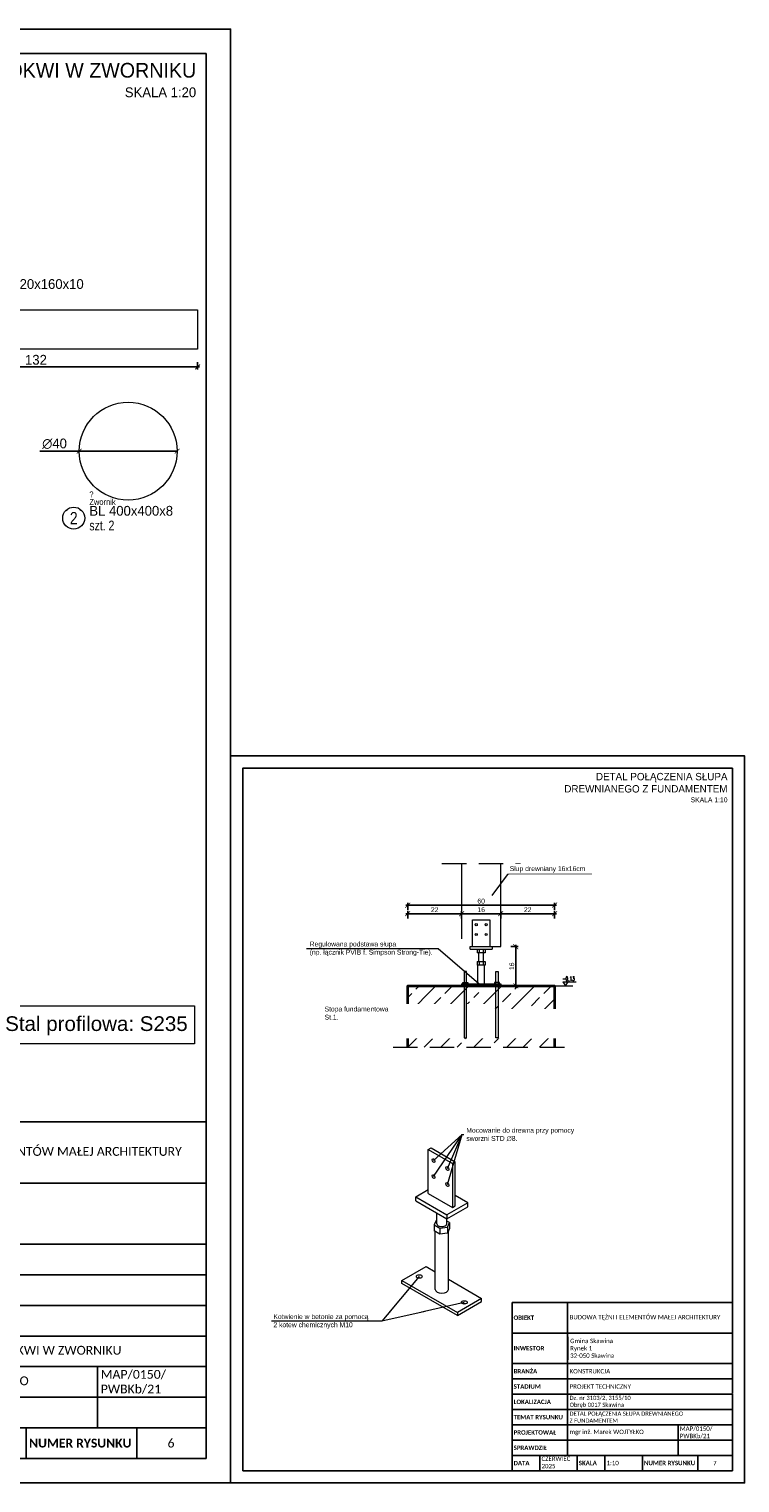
# Model space of a CAD drawing. Header units: millimetres. Extents: x 219841 to 236232, y -126388 to -112129.
# Tile 22 of 30: x 233000 to 233291, y -113614 to -113020. Entities that reach past the tile are written whole.
import ezdxf
from ezdxf.enums import TextEntityAlignment as Align
from ezdxf.lldxf.tags import DXFTag

# ---------------------------------------------------------------- set-up
doc = ezdxf.new("R2010")
doc.units = ezdxf.units.MM
doc.linetypes.add('DASHED2', pattern=[0.375, 0.25, -0.125])
for name, color, linetype, lineweight in [('A-COLS', 4, 'Continuous', 9), ('A-KOTE', 30, 'Continuous', 13), ('A-NAD', 21, 'DASHDOT', 15), ('A-WIDOKOWA', 7, 'Continuous', 25), ('K_HATCH', 8, 'Continuous', 9), ('K_WYMIARY', 8, 'Continuous', 5), ('Opis', 41, 'Continuous', 9), ('przekrojowa', 45, 'Continuous', 35), ('SP_OPIS', 2, 'Continuous', 18), ('tekst', 31, 'Continuous', 9), ('widokowa', 151, 'Continuous', 18), ('Wymiarowanie', 2, 'Continuous', 9), ('WYMIARY', 77, 'Continuous', 9)]:
    doc.layers.add(name, color=color, linetype=linetype, lineweight=lineweight)
doc.layers.add('SP_OPIS_POMOCNICZY', color=30, linetype='Continuous', plot=False)
doc.styles.add('ArialNarrow', font='ARIALN.TTF')
doc.styles.add('BA_OPISY_1-100', font='romans.shx', dxfattribs={"width": 0.6, "height": 25})
doc.styles.add('ROMANS', font='GOTHIC.TTF')
doc.styles.add('SIMPLEX', font='GOTHIC.TTF')
doc.styles.get("Standard").update_dxf_attribs({"font": 'GOTHIC.TTF'})
tags = doc.linetypes.add('DASHDOT', pattern=[25.4, 12.7, -6.35, 0, -6.35]).pattern_tags.tags
tags[10:11] = [DXFTag(74, 4), DXFTag(75, 0), DXFTag(340, '0'), DXFTag(46, 1.0), DXFTag(50, 0.0), DXFTag(44, 0.0), DXFTag(45, 0.0)]
tags[8:9] = [DXFTag(74, 4), DXFTag(75, 0), DXFTag(340, '0'), DXFTag(46, 1.0), DXFTag(50, 0.0), DXFTag(44, 0.0), DXFTag(45, 0.0)]
tags[6:7] = [DXFTag(74, 4), DXFTag(75, 0), DXFTag(340, '0'), DXFTag(46, 1.0), DXFTag(50, 0.0), DXFTag(44, 0.0), DXFTag(45, 0.0)]
tags[4:5] = [DXFTag(74, 4), DXFTag(75, 0), DXFTag(340, '0'), DXFTag(46, 1.0), DXFTag(50, 0.0), DXFTag(44, 0.0), DXFTag(45, 0.0)]
tags = doc.linetypes.add('HIDDEN2', pattern=[4.7625, 3.175, -1.5875]).pattern_tags.tags
tags[6:7] = [DXFTag(74, 4), DXFTag(75, 0), DXFTag(340, '0'), DXFTag(46, 1.0), DXFTag(50, 0.0), DXFTag(44, 0.0), DXFTag(45, 0.0)]
tags[4:5] = [DXFTag(74, 4), DXFTag(75, 0), DXFTag(340, '0'), DXFTag(46, 1.0), DXFTag(50, 0.0), DXFTag(44, 0.0), DXFTag(45, 0.0)]
doc.dimstyles.new('Radek 20 dokładny', dxfattribs={"dimscale": 0.2, "dimtxt": 15, "dimasz": 10, "dimexe": 5, "dimexo": 0, "dimgap": 3, "dimtad": 1, "dimdec": 1, "dimrnd": 0.5, "dimlunit": 6, "dimtxsty": 'ROMANS', "dimblk": 'ARCHTICK', "dimcen": 5, "dimdle": 4, "dimclrd": 256, "dimclre": 256, "dimclrt": 2, "dimadec": 0, "dimazin": 0, "dimtfac": 1, "dimtdec": 1, "dimtix": 1, "dimtmove": 1, "dimatfit": 3, "dimldrblk": 'DOTSMALL', "dimfxl": 10, "dimfxlon": 1, "dimarcsym": 0})

# ---------------------------------------------------------------- blocks, each defined once
blk = doc.blocks.new('FINISHING LEVEL 1')
at = {"color": 0, "linetype": 'Continuous'}
blk.add_line((-8, 12), (31.4, 12), dxfattribs=at)
blk.add_lwpolyline([(-8, 12), (0, 0), (8, 12)], dxfattribs=at)
at = {"color": 0, "style": 'BA_OPISY_1-100', "width": 0.6}
blk.add_attdef('FINISHING_LEVEL:', (-7.7, 15.3), '', height=12.5, dxfattribs=at)
blk = doc.blocks.new('_ArchTick')
at = {"layer": 'Wymiarowanie', "color": 0, "const_width": 0.15}
blk.add_lwpolyline([(-0.5, -0.5), (0.5, 0.5)], dxfattribs=at)
blk = doc.blocks.new('*D70')
at = {"layer": 'Defpoints', "color": 0}
for p in [(233176.86, -113381.03), (233176.86, -113394.5), (233154.86, -113410.5)]:
    blk.add_point(p, dxfattribs=at)
at = {"layer": 'K_WYMIARY', "lineweight": -2}
for p, q in [((233154.06, -113381.03), (233177.66, -113381.03)), ((233154.86, -113383.03), (233154.86, -113380.03)), ((233176.86, -113383.03), (233176.86, -113380.03))]:
    blk.add_line(p, q, dxfattribs=at)
at = {"layer": 'K_WYMIARY', "lineweight": -2, "xscale": 2, "yscale": 2, "zscale": 2, "rotation": 180}
blk.add_blockref('_ArchTick', (233154.86, -113381.03), dxfattribs=at)
at = {"layer": 'K_WYMIARY', "lineweight": -2, "xscale": 2, "yscale": 2, "zscale": 2}
blk.add_blockref('_ArchTick', (233176.86, -113381.03), dxfattribs=at)
at = {"layer": 'K_WYMIARY', "color": 2, "insert": (233165.86, -113379.4), "char_height": 2, "attachment_point": 5, "style": 'ROMANS'}
blk.add_mtext('22', dxfattribs=at)
blk = doc.blocks.new('_DotSmall')
at = {"color": 0, "linetype": 'ByBlock', "const_width": 12.7}
blk.add_lwpolyline([(-1.5875, 0, 1), (1.5875, 0, 1)], format="xyb", close=True, dxfattribs=at)
blk = doc.blocks.new('*D71')
at = {"layer": 'Defpoints', "color": 0}
for p in [(233192.86, -113381.03), (233176.86, -113394.5), (233192.86, -113394.5)]:
    blk.add_point(p, dxfattribs=at)
at = {"layer": 'K_WYMIARY', "lineweight": -2}
for p, q in [((233176.06, -113381.03), (233193.66, -113381.03)), ((233176.86, -113383.03), (233176.86, -113380.03)), ((233192.86, -113383.03), (233192.86, -113380.03))]:
    blk.add_line(p, q, dxfattribs=at)
at = {"layer": 'K_WYMIARY', "lineweight": -2, "xscale": 2, "yscale": 2, "zscale": 2, "rotation": 180}
blk.add_blockref('_ArchTick', (233176.86, -113381.03), dxfattribs=at)
at = {"layer": 'K_WYMIARY', "lineweight": -2, "xscale": 2, "yscale": 2, "zscale": 2}
blk.add_blockref('_ArchTick', (233192.86, -113381.03), dxfattribs=at)
at = {"layer": 'K_WYMIARY', "color": 2, "insert": (233184.86, -113379.38), "char_height": 2, "attachment_point": 5, "style": 'ROMANS'}
blk.add_mtext('16', dxfattribs=at)
blk = doc.blocks.new('*D72')
at = {"layer": 'Defpoints', "color": 0}
for p in [(233214.86, -113381.03), (233192.86, -113394.5), (233214.86, -113410.5)]:
    blk.add_point(p, dxfattribs=at)
at = {"layer": 'K_WYMIARY', "lineweight": -2}
for p, q in [((233192.06, -113381.03), (233215.66, -113381.03)), ((233192.86, -113383.03), (233192.86, -113380.03)), ((233214.86, -113383.03), (233214.86, -113380.03))]:
    blk.add_line(p, q, dxfattribs=at)
at = {"layer": 'K_WYMIARY', "lineweight": -2, "xscale": 2, "yscale": 2, "zscale": 2, "rotation": 180}
blk.add_blockref('_ArchTick', (233192.86, -113381.03), dxfattribs=at)
at = {"layer": 'K_WYMIARY', "lineweight": -2, "xscale": 2, "yscale": 2, "zscale": 2}
blk.add_blockref('_ArchTick', (233214.86, -113381.03), dxfattribs=at)
at = {"layer": 'K_WYMIARY', "color": 2, "insert": (233203.86, -113379.4), "char_height": 2, "attachment_point": 5, "style": 'ROMANS'}
blk.add_mtext('22', dxfattribs=at)
blk = doc.blocks.new('*D145')
at = {"layer": 'Defpoints', "color": 0}
for p in [(233020.67, -113192.06), (233060.67, -113192.05)]:
    blk.add_point(p, dxfattribs=at)
at = {"layer": 'K_WYMIARY', "lineweight": -2}
for p, q in [((233004.56, -113192.06), (233020.67, -113192.06)), ((233060.67, -113192.05), (233020.67, -113192.06)), ((233060.67, -113192.05), (233060.67, -113192.05))]:
    blk.add_line(p, q, dxfattribs=at)
at = {"layer": 'K_WYMIARY', "lineweight": -2, "xscale": 2, "yscale": 2, "zscale": 2}
for p, rotation in [((233020.67, -113192.06), 0.01053467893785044), ((233060.67, -113192.05), 180.0105346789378)]:
    blk.add_blockref('_ArchTick', p, dxfattribs=dict(at, rotation=rotation))
at = {"layer": 'K_WYMIARY', "color": 2, "insert": (233010.61, -113189.03), "char_height": 4, "attachment_point": 5, "rotation": 0.01053, "style": 'ROMANS'}
blk.add_mtext('∅40', dxfattribs=at)
blk = doc.blocks.new('*D147')
at = {"layer": 'Defpoints', "color": 0}
for p in [(232937.02, -113134.37), (233069.02, -113134.37), (233069.02, -113157.65)]:
    blk.add_point(p, dxfattribs=at)
at = {"layer": 'K_WYMIARY', "lineweight": -2}
for p, q in [((232937.02, -113155.65), (232937.02, -113158.65)), ((233069.02, -113155.65), (233069.02, -113158.65)), ((232936.22, -113157.65), (233069.82, -113157.65))]:
    blk.add_line(p, q, dxfattribs=at)
at = {"layer": 'K_WYMIARY', "lineweight": -2, "xscale": 2, "yscale": 2, "zscale": 2, "rotation": 180}
blk.add_blockref('_ArchTick', (232937.02, -113157.65), dxfattribs=at)
at = {"layer": 'K_WYMIARY', "lineweight": -2, "xscale": 2, "yscale": 2, "zscale": 2}
blk.add_blockref('_ArchTick', (233069.02, -113157.65), dxfattribs=at)
at = {"layer": 'K_WYMIARY', "color": 2, "insert": (233003.02, -113154.75), "char_height": 4, "attachment_point": 5, "style": 'ROMANS'}
blk.add_mtext('132', dxfattribs=at)
blk = doc.blocks.new('zw$61FA')
for points in [[(0, 562.5), (226.2, 562.5), (226.2, 437.5), (0, 437.5), (0, 562.5)], [(0, 437.5), (226.2, 437.5), (226.2, 375), (0, 375), (0, 437.5)], [(0, 375), (226.2, 375), (226.2, 312.5), (0, 312.5), (0, 375)], [(0, 312.5), (226.2, 312.5), (226.2, 250), (0, 250), (0, 312.5)], [(0, 250), (226.2, 250), (226.2, 187.5), (0, 187.5), (0, 250)], [(0, 187.5), (226.2, 187.5), (226.2, 125), (0, 125), (0, 187.5)], [(226.2, 187.5), (678.7, 187.5), (678.7, 125), (226.2, 125), (226.2, 187.5)], [(678.7, 187.5), (900, 187.5), (900, 125), (678.7, 125), (678.7, 187.5)], [(0, 125), (226.2, 125), (226.2, 62.5), (0, 62.5), (0, 125)], [(226.2, 125), (678.7, 125), (678.7, 62.5), (226.2, 62.5), (226.2, 125)], [(678.7, 125), (900, 125), (900, 62.5), (678.7, 62.5), (678.7, 125)]]:
    blk.add_lwpolyline(points)
for points in [[(226.2, 437.5), (900, 437.5), (900, 375), (226.2, 375)], [(226.2, 375), (900, 375), (900, 312.5), (226.2, 312.5)], [(226.2, 250), (900, 250), (900, 187.5), (226.2, 187.5)], [(0, 62.5), (113.1, 62.5), (113.1, 0), (0, 0)], [(113.1, 62.5), (266.2, 62.5), (266.2, 0), (113.1, 0)], [(266.2, 62.5), (379.3, 62.5), (379.3, 0), (266.2, 0)], [(379.3, 62.5), (532.4, 62.5), (532.4, 0), (379.3, 0)], [(532.4, 62.5), (758.7, 62.5), (758.7, 0), (532.4, 0)], [(758.7, 62.5), (900, 62.5), (900, 0), (758.7, 0)]]:
    blk.add_lwpolyline(points, close=True)
at = {"layer": 'tekst', "char_height": 18}
for s, insert, width, attachment_point in [('\\pxql;{\\fCalibri|b1|i0|c238|p34; OBIEKT}', (108.1, 625), 216.222, 5), ('\\pxql;{\\fCalibri|b1|i0|c238|p34; INWESTOR}', (108.1, 500), 216.222, 5), ('\\pxql;{\\fCalibri|b1|i0|c238|p34; BRANŻA}', (108.1, 406.2), 216.222, 5), ('{\\fCalibri|b0|i0|c238|p34;KONSTRUKCJA}', (235.1, 406.2), 462.4, 4), ('\\pxql;{\\fCalibri|b1|i0|c238|p34; STADIUM}', (108.1, 343.7), 216.222, 5), ('{\\fCalibri|b0|i0|c238|p34;PROJEKT TECHNICZNY}', (235.1, 343.7), 664.9, 4), ('\\pxql;{\\fCalibri|b1|i0|c238|p34; LOKALIZACJA}', (108.1, 281.2), 216.222, 5), ('\\pxql;{\\fCalibri|b1|i0|c238|p34; TEMAT RYSUNKU}', (108.1, 218.7), 216.222, 5), ('\\pxql;{\\fCalibri|b0|i0|c238|p34; MAP/0150/\\P PWBKb/21}', (786.8, 156.2), 216.222, 5), ('\\pxql;{\\fCalibri|b1|i0|c238|p34; PROJEKTOWAŁ}', (108.1, 156.2), 216.222, 5), ('\\pxql;{\\fCalibri|b0|i0|c238|p34;mgr inż. Marek WOJTYŁKO}', (456.9, 156.2), 443.567, 5), ('\\pxql;{\\fCalibri|b1|i0|c238|p34; SPRAWDZIŁ}', (108.1, 93.7), 216.222, 5), ('\\pxql;{\\fCalibri|b1|i0|c238|p34; DATA}', (56.6, 31.2), 113.111, 5), ('\\pxql;{\\fCalibri|b0|i0|c238|p34;CZERWIEC\\P2025}', (228.5, 33.6), 216.222, 5), ('\\pxql;{\\fCalibri|b1|i0|c238|p34; SKALA}', (322.8, 31.2), 113.111, 5)]:
    blk.add_mtext(s, dxfattribs=dict(at, insert=insert, width=width, attachment_point=attachment_point))
at = {"layer": 'tekst', "insert": (235.1, 625), "char_height": 18, "width": 664.9, "attachment_point": 4, "bg_fill": 2}
blk.add_mtext('\\A1;\\fCalibri|b0|i0|c238|p34;BUDOWA TĘŻNI I ELEMENTÓW MAŁEJ ARCHITEKTURY', dxfattribs=at)
blk.add_lwpolyline([(0, 687.5), (226.2, 687.5), (226.2, 562.5), (0, 562.5), (0, 687.5)])
at = {"layer": 'tekst', "insert": (235.1, 281.2), "char_height": 17, "width": 664.9, "attachment_point": 4, "bg_fill": 2}
blk.add_mtext('{\\fCalibri|b0|i0|c238|p34;Dz. nr 3103/2, 3155/10\\PObręb 0017 Skawina}', dxfattribs=at)
blk.add_lwpolyline([(226.2, 312.5), (900, 312.5), (900, 250), (226.2, 250)], close=True)
at = {"layer": 'tekst', "insert": (237.3, 500), "char_height": 18, "width": 664.9, "attachment_point": 4, "bg_fill": 2}
blk.add_mtext('{\\fCalibri|b0|i0|c238|p34;\\C256;Gmina Skawina\\PRynek 1\\P32-050 Skawina}', dxfattribs=at)
for points in [[(226.2, 687.5), (900, 687.5), (900, 562.5), (226.2, 562.5)], [(226.2, 562.5), (900, 562.5), (900, 437.5), (226.2, 437.5)]]:
    blk.add_lwpolyline(points, close=True)
blk = doc.blocks.new('MF_PROFIL_OPIS_PELNY')
at = {"color": 252, "lineweight": 13}
blk.add_circle((-2.25, 0), 2.25, dxfattribs=at)
at = {"color": 1, "style": 'ArialNarrow'}
blk.add_attdef('NUMER_ELEMENTU', text='', height=2.5, dxfattribs=at).set_placement((-2.25, 0), align=Align.MIDDLE_CENTER)
at = {"color": 0, "linetype": 'ByBlock', "lineweight": -2, "style": 'ROMANS', "width": 0.8}
for tag, p in [('PROFIL', (0.93, 2.5)), ('ILOSC', (0.93, -0.5))]:
    blk.add_attdef(tag, text='', height=2, dxfattribs=at).set_placement(p, align=Align.TOP_LEFT)
at = {"layer": 'SP_OPIS_POMOCNICZY', "style": 'ROMANS', "width": 0.8, "flags": 1}
blk.add_attdef('WYROB', text='', height=1.2, dxfattribs=at).set_placement((0.82, 6.92), align=Align.TOP_LEFT)
at = {"layer": 'SP_OPIS_POMOCNICZY', "style": 'ROMANS', "width": 0.8}
for tag, p in [('IDENTYFIKATOR', (0.93, 5.45)), ('POZYCJA', (0.93, 3.91))]:
    blk.add_attdef(tag, text='', height=1.2, dxfattribs=at).set_placement(p, align=Align.TOP_LEFT)
blk = doc.blocks.new('*D256')
at = {"layer": 'Defpoints', "color": 0}
for p in [(233214.86, -113377.55), (233154.86, -113408.02), (233214.86, -113408.02)]:
    blk.add_point(p, dxfattribs=at)
at = {"layer": 'K_WYMIARY', "lineweight": -2}
for p, q in [((233154.86, -113379.55), (233154.86, -113376.55)), ((233214.86, -113379.55), (233214.86, -113376.55)), ((233154.06, -113377.55), (233215.66, -113377.55))]:
    blk.add_line(p, q, dxfattribs=at)
at = {"layer": 'K_WYMIARY', "lineweight": -2, "xscale": 2, "yscale": 2, "zscale": 2, "rotation": 180}
blk.add_blockref('_ArchTick', (233154.86, -113377.55), dxfattribs=at)
at = {"layer": 'K_WYMIARY', "lineweight": -2, "xscale": 2, "yscale": 2, "zscale": 2}
blk.add_blockref('_ArchTick', (233214.86, -113377.55), dxfattribs=at)
at = {"layer": 'K_WYMIARY', "color": 2, "insert": (233184.86, -113375.9), "char_height": 2, "attachment_point": 5, "style": 'ROMANS'}
blk.add_mtext('60', dxfattribs=at)
blk = doc.blocks.new('*D257')
at = {"layer": 'Defpoints', "color": 0}
for p in [(233184.04, -113394.5), (233184.04, -113410.5), (233199, -113410.5)]:
    blk.add_point(p, dxfattribs=at)
at = {"layer": 'K_WYMIARY', "lineweight": -2}
for p, q in [((233197, -113394.5), (233200, -113394.5)), ((233199, -113393.7), (233199, -113411.3)), ((233197, -113410.5), (233200, -113410.5))]:
    blk.add_line(p, q, dxfattribs=at)
at = {"layer": 'K_WYMIARY', "lineweight": -2, "xscale": 2, "yscale": 2, "zscale": 2}
for p, rotation in [((233199, -113394.5), 90), ((233199, -113410.5), 270)]:
    blk.add_blockref('_ArchTick', p, dxfattribs=dict(at, rotation=rotation))
at = {"layer": 'K_WYMIARY', "color": 2, "insert": (233197.35, -113402.5), "char_height": 2, "attachment_point": 5, "rotation": 90, "style": 'ROMANS'}
blk.add_mtext('16', dxfattribs=at)
blk = doc.blocks.new('zw$C3F5')
at = {"layer": 'A-COLS', "linetype": 'HIDDEN2', "lineweight": 18}
for p, q in [((45, 232), (45, 342)), ((45, 342), (115, 342)), ((115, 342), (115, 232))]:
    blk.add_line(p, q, dxfattribs=at)
at = {"layer": 'A-COLS', "lineweight": 18}
for p, q in [((35, 232), (125, 232)), ((35, 222), (35, 232)), ((35, 222), (125, 222)), ((63.8, 222), (63.8, 207)), ((71.9, 207), (63.8, 207)), ((70, 172), (70, 207)), ((71.9, 222), (71.9, 207)), ((88.1, 207), (71.9, 207)), ((88.1, 222), (88.1, 207)), ((96.2, 207), (88.1, 207)), ((90, 172), (90, 207)), ((96.2, 222), (96.2, 207)), ((125, 232), (125, 222)), ((63.8, 172), (71.9, 172)), ((63.8, 172), (63.8, 157)), ((71.9, 157), (63.8, 157)), ((66.5, 80), (66.5, 157)), ((71.9, 172), (88.1, 172)), ((71.9, 172), (71.9, 157)), ((88.1, 157), (71.9, 157)), ((88.1, 172), (96.2, 172)), ((88.1, 172), (88.1, 157)), ((96.2, 157), (88.1, 157)), ((93.5, 80), (93.5, 157)), ((96.2, 172), (96.2, 157)), ((0, 80), (160, 80)), ((0, 80), (0, 72)), ((160, 72), (0, 72)), ((160, 80), (160, 72))]:
    blk.add_line(p, q, dxfattribs=at)
at = {"layer": 'A-COLS', "linetype": 'HIDDEN2', "lineweight": 18}
for centre in [(60, 322), (100, 322), (60, 282), (100, 282)]:
    blk.add_circle(centre, 4.25, dxfattribs=at)

msp = doc.modelspace()

# ---------------------------------------------------------------- hatches: boundary and pattern name
at = {"layer": 'K_HATCH'}
h = msp.add_hatch(dxfattribs=at)
h.set_pattern_fill('ANSI33', color=256, scale=1.5)
h.set_pattern_definition([(45, (233154.863, -113435.503), (-6.7352, 6.7352), []), (45, (233161.598, -113435.503), (-6.7352, 6.7352), [4.7625, -2.3813])])
h.paths.add_polyline_path([(233154.86, -113435.5), (233154.86, -113410.5), (233183.86, -113410.5), (233183.86, -113424.3), (233185.86, -113424.3), (233185.86, -113410.5), (233214.86, -113410.5), (233214.86, -113435.5)])

# ---------------------------------------------------------------- linework, layer by layer
for points in [[(232937.72, -113553.6), (233072.48, -113553.6), (233072.48, -113566.1), (232937.72, -113566.1)], [(233220.1, -113583.6), (233287.48, -113583.6), (233287.48, -113589.85), (233220.1, -113589.85)], [(232998.97, -113591.1), (233044.21, -113591.1), (233044.21, -113603.6), (232998.97, -113603.6)], [(233044.21, -113591.1), (233072.48, -113591.1), (233072.48, -113603.6), (233044.21, -113603.6)], [(233235.41, -113602.35), (233250.72, -113602.35), (233250.72, -113608.6), (233235.41, -113608.6)], [(233250.72, -113602.35), (233273.35, -113602.35), (233273.35, -113608.6), (233250.72, -113608.6)], [(233273.35, -113602.35), (233287.48, -113602.35), (233287.48, -113608.6), (233273.35, -113608.6)]]:
    msp.add_lwpolyline(points, close=True)
at = {"layer": 'A-COLS', "lineweight": 18}
for p, q in [((233163.26, -113477.41), (233164.39, -113476.76)), ((233163.26, -113495.4), (233163.26, -113477.41)), ((233163.26, -113477.41), (233173.16, -113483.11)), ((233164.39, -113476.76), (233174.29, -113482.46)), ((233174.29, -113482.46), (233173.16, -113483.11)), ((233173.16, -113483.11), (233173.16, -113501.1)), ((233174.29, -113500.45), (233174.29, -113482.46)), ((233158.17, -113496.7), (233163.26, -113493.77)), ((233163.26, -113495.4), (233173.16, -113501.1)), ((233158.17, -113496.7), (233170.89, -113504.03)), ((233158.17, -113498.34), (233158.17, -113496.7)), ((233158.17, -113498.34), (233170.89, -113505.67)), ((233179.38, -113499.14), (233170.89, -113504.03)), ((233170.89, -113505.67), (233179.38, -113500.78)), ((233173.16, -113501.1), (233174.29, -113500.45)), ((233179.38, -113499.14), (233174.29, -113496.21)), ((233179.38, -113500.78), (233179.38, -113499.14)), ((233166.49, -113506.42), (233165.65, -113508.22)), ((233166.77, -113506.37), (233166.49, -113506.42)), ((233166.77, -113507.73), (233166.77, -113503.29)), ((233170.77, -113507.73), (233170.77, -113505.6)), ((233171.9, -113507.25), (233170.77, -113506.6)), ((233170.89, -113504.03), (233170.89, -113505.67)), ((233171.06, -113509.05), (233171.9, -113507.25)), ((233171.9, -113507.25), (233171.9, -113509.7)), ((233165.65, -113508.22), (233167.94, -113509.53)), ((233165.65, -113508.22), (233165.65, -113510.67)), ((233167.94, -113511.98), (233165.65, -113510.67)), ((233166.07, -113534.55), (233166.07, -113510.91)), ((233167.94, -113509.53), (233171.06, -113509.05)), ((233167.94, -113509.53), (233167.94, -113511.98)), ((233171.06, -113511.5), (233167.94, -113511.98)), ((233171.06, -113509.05), (233171.06, -113511.5)), ((233171.9, -113509.7), (233171.06, -113511.5)), ((233171.47, -113534.55), (233171.47, -113510.61)), ((233152.51, -113530.88), (233162.41, -113525.18)), ((233162.41, -113525.18), (233166.07, -113527.29)), ((233152.51, -113530.88), (233175.14, -113543.91)), ((233152.51, -113532.19), (233152.51, -113530.88)), ((233171.47, -113530.4), (233185.04, -113538.21)), ((233175.14, -113545.22), (233152.51, -113532.19)), ((233185.04, -113538.21), (233175.14, -113543.91)), ((233175.14, -113545.22), (233185.04, -113539.52)), ((233185.04, -113539.52), (233185.04, -113538.21)), ((233175.14, -113543.91), (233175.14, -113545.22))]:
    msp.add_line(p, q, dxfattribs=at)
for points in [[(232937.02, -113134.37), (233069.02, -113134.37), (233069.02, -113150.37), (232937.02, -113150.37)], [(233177.36, -113409.1), (233179.36, -113409.1), (233179.36, -113409.7), (233177.36, -113409.7)], [(233192.36, -113409.1), (233190.36, -113409.1), (233190.36, -113409.7), (233192.36, -113409.7)]]:
    msp.add_lwpolyline(points, close=True, dxfattribs=at)
msp.add_lwpolyline([(233176.86, -113360.5), (233176.86, -113394.5), (233192.86, -113394.5), (233192.86, -113360.5)], dxfattribs=at)
for centre, major_axis, ratio in [((233165.38, -113481.9), (-0.424, 0.737), 0.578093), ((233165.38, -113488.44), (-0.424, 0.737), 0.578093), ((233171.04, -113485.16), (-0.424, 0.737), 0.578093), ((233171.04, -113491.7), (-0.424, 0.737), 0.578093), ((233159.58, -113529.26), (1.2, 0), 0.575862), ((233177.97, -113539.84), (1.2, 0), 0.575862)]:
    msp.add_ellipse(centre, major_axis=major_axis, ratio=ratio, dxfattribs=at)
for centre, major_axis, start_param, end_param in [((233168.77, -113507.73), (-2, 0), 0, 3.141593), ((233159.58, -113530.56), (-1.2, 0), 4.383688, 5.04109), ((233168.77, -113534.55), (2.7, 0), 3.141593, 6.283185), ((233177.97, -113541.15), (-1.2, 0), 4.383688, 5.04109)]:
    msp.add_ellipse(centre, major_axis=major_axis, ratio=0.575862, start_param=start_param, end_param=end_param, dxfattribs=at)
at = {"layer": 'A-NAD', "linetype": 'DASHED2', "ltscale": 40}
for points in [[(233168.86, -113360.5), (233200.86, -113360.5)], [(233148.86, -113435.5), (233220.86, -113435.5)]]:
    msp.add_lwpolyline(points, dxfattribs=at)
at = {"layer": 'Opis', "linetype": 'HIDDEN2', "ltscale": 2}
msp.add_line((233214.86, -113410.5), (233222.36, -113410.5), dxfattribs=at)
at = {"layer": 'Opis'}
for points in [[(233189.38, -113373.59), (233195.96, -113364.66), (233230.05, -113364.66)], [(233165.38, -113481.9), (233177.07, -113471.19), (233229.68, -113471.19)], [(233165.38, -113488.44), (233177.07, -113471.19)], [(233171.04, -113485.16), (233177.07, -113471.19)], [(233171.04, -113491.7), (233177.07, -113471.19)]]:
    msp.add_lwpolyline(points, dxfattribs=at)
at = {"layer": 'przekrojowa'}
msp.add_lwpolyline([(233154.86, -113435.5), (233154.86, -113410.5), (233214.86, -113410.5), (233214.86, -113435.5)], dxfattribs=at)

# ---------------------------------------------------------------- block references
at = {"layer": 'A-KOTE', "linetype": 'Continuous'}
ref = msp.add_blockref('FINISHING LEVEL 1', (233219.36, -113410.5), dxfattribs=dict(at, xscale=0.1349999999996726, yscale=0.1349999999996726, zscale=0.1349999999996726, rotation=360))
ref.add_attrib('FINISHING_LEVEL:', '-0,13', (233217.94, -113408.43, 0), dxfattribs={"layer": '0', "color": 0, "height": 1.687, "style": 'BA_OPISY_1-100', "width": 0.6})
at = {"layer": 'SP_OPIS'}
ref = msp.add_blockref('MF_PROFIL_OPIS_PELNY', (232980.51, -113126.77), dxfattribs=dict(at, xscale=2, yscale=2, zscale=2))
ref.add_attrib('POZYCJA', 'Zwornik', dxfattribs={"layer": 'SP_OPIS_POMOCNICZY', "height": 2.4, "style": 'ROMANS', "width": 0.8}).set_placement((232982.37, -113118.94), align=Align.TOP_LEFT)
ref.add_attrib('NUMER_ELEMENTU', '1', dxfattribs={"layer": '0', "color": 1, "height": 5, "style": 'ArialNarrow'}).set_placement((232976.01, -113126.77), align=Align.MIDDLE_CENTER)
ref.add_attrib('PROFIL', 'BL 1320x160x10', dxfattribs={"layer": '0', "color": 0, "linetype": 'ByBlock', "lineweight": -2, "height": 4}).set_placement((232982.37, -113121.77), align=Align.TOP_LEFT)
ref.add_attrib('ILOSC', 'szt. 1', dxfattribs={"layer": '0', "color": 0, "linetype": 'ByBlock', "lineweight": -2, "height": 4, "style": 'ROMANS', "width": 0.8}).set_placement((232982.37, -113127.77), align=Align.TOP_LEFT)
ref.add_attrib('IDENTYFIKATOR', '?', dxfattribs={"layer": 'SP_OPIS_POMOCNICZY', "height": 2.4, "style": 'ROMANS', "width": 0.8}).set_placement((232982.37, -113115.87), align=Align.TOP_LEFT)

# ---------------------------------------------------------------- texts
at = {"layer": 'Opis', "char_height": 4, "width": 130.1048, "attachment_point": 5, "bg_fill": 2}
for s, insert in [('\\pxb0.555556,ql,t0;2x otwór %%C18mm', (232969.57, -113172.92)), ('\\pxb0.694445,ql,t0;1', (232989.98, -113220.11))]:
    msp.add_mtext(s, dxfattribs=dict(at, insert=insert))
at = {"layer": 'tekst'}
for s, insert, char_height, width, attachment_point in [('{\\fCalibri|b0|i0|c238|p34;DETAL POŁĄCZENIA KROKWI W ZWORNIKU}', (232939.5, -113559.85), 3.6, 132.98, 4), ('{\\fCalibri|b0|i0|c238|p34;DETAL POŁĄCZENIA SŁUPA DREWNIANEGO\\PZ FUNDAMENTEM}', (233220.99, -113586.73), 1.7, 66.49, 4), ('\\pxql;{\\fCalibri|b1|i0|c238|p34; NUMER RYSUNKU}', (233020.59, -113597.35), 3.6, 43.2445, 5), ('\\pxql;{\\fCalibri|b0|i0|c238|p34; 1:10}', (233243.07, -113605.48), 1.8, 15.3111, 5), ('\\pxql;{\\fCalibri|b1|i0|c238|p34; NUMER RYSUNKU}', (233261.54, -113605.48), 1.8, 21.6222, 5)]:
    msp.add_mtext(s, dxfattribs=dict(at, insert=insert, char_height=char_height, width=width, attachment_point=attachment_point))
at = {"layer": 'WYMIARY', "attachment_point": 3}
for s, insert, char_height, width in [('{\\H0.75x;DETAL POŁĄCZENIA KROKWI W ZWORNIKU\\P\\H0.666667x;SKALA 1:20}', (233068.46, -113033.43), 8, 188.0363), ('{\\H0.75x;DETAL POŁĄCZENIA SŁUPA\\PDREWNIANEGO Z FUNDAMENTEM\\P\\H0.666667x;SKALA 1:10}', (233285.47, -113323.51), 4, 94.0181)]:
    msp.add_mtext(s, dxfattribs=dict(at, insert=insert, char_height=char_height, width=width))

# ---------------------------------------------------------------- dimensions: what is measured, and where the dimension line sits
at = {"layer": 'K_WYMIARY'}
for base, p1, p2, override, picture, middle in [((233069.02, -113157.65), (232937.02, -113134.37), (233069.02, -113134.37), {"dimtxt": 20, "dimgap": 4, "dimblk": 'ArchTick'}, '*D147', (233003.02, -113154.75)), ((233176.86, -113381.03), (233154.86, -113410.5), (233176.86, -113394.5), {"dimtxt": 10, "dimblk": 'ArchTick'}, '*D70', (233165.86, -113379.4)), ((233192.86, -113381.03), (233176.86, -113394.5), (233192.86, -113394.5), {"dimtxt": 10, "dimblk": 'ArchTick'}, '*D71', (233184.86, -113379.38)), ((233214.86, -113381.03), (233192.86, -113394.5), (233214.86, -113410.5), {"dimtxt": 10, "dimblk": 'ArchTick'}, '*D72', (233203.86, -113379.4))]:
    dim = msp.add_linear_dim(base=base, p1=p1, p2=p2, dimstyle='Radek 20 dokładny', override=override, dxfattribs=at)
    dim.commit()
    dim.dimension.update_dxf_attribs({"geometry": picture, "text_midpoint": middle})
dim = msp.add_diameter_dim_2p(p1=(233060.67, -113192.05), p2=(233020.67, -113192.06), dimstyle='Radek 20 dokładny', override={"dimtxt": 20, "dimgap": 4, "dimblk": 'ArchTick'}, dxfattribs=at)
dim.commit()
dim.dimension.update_dxf_attribs({"geometry": '*D145', "text_midpoint": (233010.62, -113192.06), "dimtype": 163})
dim = msp.add_linear_dim(base=(233199, -113410.5), p1=(233184.04, -113394.5), p2=(233184.04, -113410.5), angle=90, dimstyle='Radek 20 dokładny', override={"dimtxt": 10, "dimblk": 'ArchTick'}, dxfattribs=at)
dim.commit()
dim.dimension.update_dxf_attribs({"geometry": '*D257', "text_midpoint": (233197.35, -113402.5)})

# ---------------------------------------------------------------- next in the draw order: linework, layer by layer
at = {"layer": 'A-COLS', "lineweight": 18}
msp.add_circle((233040.67, -113192.05), 20, dxfattribs=at)

# ---------------------------------------------------------------- next in the draw order: block references
at = {"xscale": 0.2, "yscale": 0.2, "zscale": 0.2}
msp.add_blockref('zw$61FA', (232892.48, -113603.6), dxfattribs=at)
at = {"layer": 'SP_OPIS'}
ref = msp.add_blockref('MF_PROFIL_OPIS_PELNY', (233022.96, -113219.42), dxfattribs=dict(at, xscale=2, yscale=2, zscale=2))
ref.add_attrib('POZYCJA', 'Zwornik', dxfattribs={"layer": 'SP_OPIS_POMOCNICZY', "height": 2.4, "style": 'ROMANS', "width": 0.8}).set_placement((233024.82, -113211.6), align=Align.TOP_LEFT)
ref.add_attrib('NUMER_ELEMENTU', '2', dxfattribs={"layer": '0', "color": 1, "height": 5, "style": 'ArialNarrow'}).set_placement((233018.46, -113219.42), align=Align.MIDDLE_CENTER)
ref.add_attrib('PROFIL', 'BL 400x400x8', dxfattribs={"layer": '0', "color": 0, "linetype": 'ByBlock', "lineweight": -2, "height": 4}).set_placement((233024.82, -113214.42), align=Align.TOP_LEFT)
ref.add_attrib('ILOSC', 'szt. 2', dxfattribs={"layer": '0', "color": 0, "linetype": 'ByBlock', "lineweight": -2, "height": 4, "style": 'ROMANS', "width": 0.8}).set_placement((233024.82, -113220.42), align=Align.TOP_LEFT)
ref.add_attrib('IDENTYFIKATOR', '?', dxfattribs={"layer": 'SP_OPIS_POMOCNICZY', "height": 2.4, "style": 'ROMANS', "width": 0.8}).set_placement((233024.82, -113208.52), align=Align.TOP_LEFT)

# ---------------------------------------------------------------- next in the draw order: texts
at = {"layer": 'Opis', "char_height": 2, "width": 65.0524, "attachment_point": 5, "bg_fill": 2}
for s, insert in [('\\pxql;Regulowana podstawa słupa\\P(np. łącznik PVIB f. Simpson Strong-Tie).', (233147.36, -113395.39)), ('\\pxb0.555556,ql,t0;Stopa fundamentowa\\PSt.1.', (233153.43, -113421.66))]:
    msp.add_mtext(s, dxfattribs=dict(at, insert=insert))

# ---------------------------------------------------------------- next in the draw order: linework, layer by layer
at = {"layer": 'Opis'}
for points in [[(233184.86, -113410.5), (233167.34, -113395.33), (233113.58, -113395.33)], [(233158.63, -113426.25), (233151.89, -113422.01), (233119, -113422.01)]]:
    msp.add_lwpolyline(points, dxfattribs=at)

# ---------------------------------------------------------------- next in the draw order: block references
at = {"layer": 'przekrojowa', "xscale": 0.1, "yscale": 0.1, "zscale": 0.1}
msp.add_blockref('zw$C3F5', (233176.86, -113417.7), dxfattribs=at)

# ---------------------------------------------------------------- next in the draw order: texts
at = {"layer": 'tekst', "insert": (233072.07, -113597.35), "char_height": 3.6, "width": 30.6222, "attachment_point": 5}
msp.add_mtext('\\pxql;{\\fCalibri|b0|i0|c238|p34;6}', dxfattribs=at)

# ---------------------------------------------------------------- next in the draw order: dimensions: what is measured, and where the dimension line sits
at = {"layer": 'K_WYMIARY'}
dim = msp.add_aligned_dim(p1=(233154.86, -113408.02), p2=(233214.86, -113408.02), distance=30.47, dimstyle='Radek 20 dokładny', override={"dimtxt": 10, "dimblk": 'ArchTick'}, dxfattribs=at)
dim.commit()
dim.dimension.update_dxf_attribs({"geometry": '*D256', "text_midpoint": (233184.86, -113375.9)})

# ---------------------------------------------------------------- next in the draw order: texts
at = {"layer": 'tekst', "ltscale": 70, "insert": (233132.58, -113426.86), "char_height": 6, "width": 284.266, "attachment_point": 5, "style": 'SIMPLEX', "bg_fill": 2}
msp.add_mtext('\\pxql;{\\fArial|b0|i0|c238|p34;Stal profilowa: S235}', dxfattribs=at)

# ---------------------------------------------------------------- next in the draw order: linework, layer by layer
at = {"layer": 'A-COLS', "lineweight": 18}
for points in [[(233178.86, -113404.7), (233177.86, -113404.7), (233177.86, -113431.7), (233178.86, -113431.7), (233178.86, -113404.7)], [(233190.86, -113404.7), (233191.86, -113404.7), (233191.86, -113431.7), (233190.86, -113431.7), (233190.86, -113404.7)]]:
    msp.add_lwpolyline(points, dxfattribs=at)
at = {"layer": 'A-WIDOKOWA'}
for points in [[(232672.48, -113603.6), (233072.48, -113603.6), (233072.48, -113029.6), (232672.48, -113029.6)], [(233087.48, -113608.6), (233287.48, -113608.6), (233287.48, -113321.6), (233087.48, -113321.6)]]:
    msp.add_lwpolyline(points, close=True, dxfattribs=at)
at = {"layer": 'Defpoints'}
for points in [[(232662.48, -113613.6), (233082.48, -113613.6), (233082.48, -113019.6), (232662.48, -113019.6)], [(233082.48, -113613.6), (233292.48, -113613.6), (233292.48, -113316.6), (233082.48, -113316.6)]]:
    msp.add_lwpolyline(points, close=True, dxfattribs=at)
at = {"layer": 'widokowa'}
msp.add_lwpolyline([(232985.89, -113418.69), (233067.8, -113418.69), (233067.8, -113434.25), (232985.89, -113434.25)], close=True, dxfattribs=at)

# ---------------------------------------------------------------- next in the draw order: block references
at = {"xscale": 0.1, "yscale": 0.1, "zscale": 0.1}
msp.add_blockref('zw$61FA', (233197.48, -113608.6), dxfattribs=at)

# ---------------------------------------------------------------- next in the draw order: texts
at = {"layer": 'Opis', "char_height": 2, "width": 65.0524, "attachment_point": 5, "bg_fill": 2}
for s, insert in [('\\pxb0.555556,ql,t0;Słup drewniany 16x16cm', (233229.07, -113362.92)), ('\\pxql;{\\fCentury Gothic|b0|i0|c238|p34;Mocowanie do drewna przy pomocy\\Psworzni STD ∅8.}', (233211.32, -113471.26)), ('\\pxql;{\\fCentury Gothic|b0|i0|c238|p34;Kotwienie w betonie za pomocą\\P2 kotew chemicznych M10}', (233132.54, -113547.63))]:
    msp.add_mtext(s, dxfattribs=dict(at, insert=insert))

# ---------------------------------------------------------------- next in the draw order: linework, layer by layer
at = {"layer": 'Opis'}
for points in [[(233159.58, -113529.26), (233144.31, -113547.56), (233099.28, -113547.56)], [(233177.97, -113539.84), (233144.31, -113547.56)]]:
    msp.add_lwpolyline(points, dxfattribs=at)

# ---------------------------------------------------------------- next in the draw order: texts
at = {"layer": 'tekst', "insert": (233287.28, -113605.48), "char_height": 1.8, "width": 15.3111, "attachment_point": 5}
msp.add_mtext('\\pxql;{\\fCalibri|b0|i0|c238|p34;7}', dxfattribs=at)

doc.saveas('drawing.dxf')
